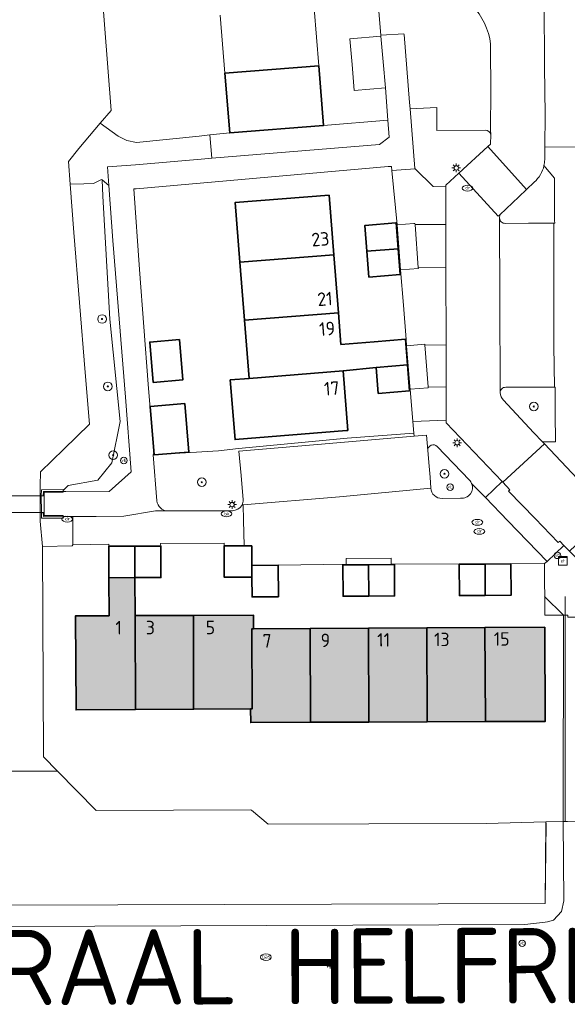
# Model space of a CAD drawing. Header units: metres. Extents: x 97476 to 98458, y 435938 to 436449.
# Tile 48 of 55: x 98169 to 98220, y 436278 to 436370. Entities that reach past the tile are written whole.
import ezdxf
from ezdxf.enums import TextEntityAlignment as Align
from ezdxf.lldxf.tags import DXFTag

# ---------------------------------------------------------------- set-up
doc = ezdxf.new("R2010")
doc.units = ezdxf.units.M
for name, color, linetype, lineweight in [('B-RO-OG-BEBOUWING-V', 254, 'Continuous', 18), ('B-WE-GK-BESCHOEIING-G', 252, 'GK-BESCHOEIING', 18), ('B-WE-GR-BEPLANTING_CULTUUR_HEESTERS-GV', 252, 'Continuous', 18), ('B-WE-GR-BOOM-S', 252, 'Continuous', 18), ('B-WE-IE-MEUBILAIR_WEGMEUBILAIR-S', 252, 'Continuous', 18), ('B-WE-IE-TERREINAFSCHEIDING_KUNSTMATIG_HEKWERK-G', 252, 'IE-TERREINAFSCHEIDING-KUNSTMATIG', 18), ('B-WE-KG-GRENS_PERCEEL-G', 150, 'KG-PERCEEL', 18), ('B-WE-KL-ET_KAST-S', 252, 'Continuous', 18), ('B-WE-KL-ET_LS_OV_LICHTMAST-S', 1, 'Continuous', 18), ('B-WE-KL-GAS_PUT-S', 252, 'Continuous', 18), ('B-WE-KL-WATER-S', 252, 'Continuous', 18), ('B-WE-KW-KUNSTWERK_DEK-GV', 170, 'Continuous', 18), ('B-WE-KW-KUNSTWERK_LANDHOOFD-GV', 170, 'Continuous', 18), ('B-WE-OG-BEBOUWING-GV', 4, 'Continuous', 35), ('B-WE-OG-BEBOUWING_HUISNUMMER-T25-500', 7, 'Continuous', 25), ('B-WE-OG-BEBOUWING_SCHUUR-GV', 4, 'Continuous', 35), ('B-WE-OG-BEBOUWING_STRAATNAAM-T35-2000', 2, 'Continuous', 35), ('B-WE-OG-TERREIN_ERF-GV', 252, 'Continuous', 18), ('B-WE-OG-WATER-GV', 252, 'Continuous', 18), ('B-WE-OG-WATER_SLOOT-GV', 252, 'Continuous', 18), ('B-WE-VH-VERHARDING_BETONSTRAATSTEEN-GV', 252, 'Continuous', 18), ('B-WE-VH-VERHARDING_GESLOTEN-GV', 252, 'Continuous', 18), ('B-WE-VH-VERHARDING_OPEN-GV', 252, 'Continuous', 18), ('B-WE-VH-VERHARDING_TEGEL-GV', 252, 'Continuous', 18)]:
    doc.layers.add(name, color=color, linetype=linetype, lineweight=lineweight)
doc.styles.add('NLCS-ISO', font='NLCS-ISO.ttf')
doc.styles.add('NLCS-ISO-M2000-T35', font='NLCS-ISO.ttf', dxfattribs={"height": 7})
doc.styles.add('NLCS-ISO-M500-T25', font='NLCS-ISO.ttf', dxfattribs={"height": 1.25})
doc.styles.get("Standard").update_dxf_attribs({"font": 'arial.ttf'})
doc.linetypes.add('GK-BESCHOEIING', pattern='A,30,-5,[1,NLCS.SHX,S=1,R=0,X=0,Y=0],-5', length=40)
doc.linetypes.add('IE-TERREINAFSCHEIDING-KUNSTMATIG', pattern='A,4,[82,NLCS.SHX,S=0.75,R=90,X=0,Y=0],4,-2', length=10)
tags = doc.linetypes.add('KG-PERCEEL', pattern='A,5.5,-2,["P",Standard,S=1.8,R=0,X=-0.5,Y=-0.9],-2,5.5,-2,[5,NLCS.SHX,S=0.75,R=0,X=0,Y=0],-2', length=19).pattern_tags.tags
tags[6] = DXFTag(74, 10)

# ---------------------------------------------------------------- blocks, each defined once
blk = doc.blocks.new('SKL-ET_KAST_ELEKTRA-SO')
at = {"color": 0, "linetype": 'ByBlock', "lineweight": 18}
for points in [[(-2, 2), (2, 2), (2, 1.68), (-2, 1.68)], [(-2, 1.52), (2, 1.52), (2, -2), (-2, -2)]]:
    blk.add_lwpolyline(points, close=True, dxfattribs=at)
at = {"color": 0, "linetype": 'ByBlock', "lineweight": 18, "style": 'NLCS-ISO'}
blk.add_text('et', height=1.5, dxfattribs=at).set_placement((0, 0), align=Align.MIDDLE_CENTER)
blk = doc.blocks.new('SKL-ET_OV_LICHTMAST-SO')
at = {"color": 0, "linetype": 'ByBlock', "lineweight": 18}
for points in [[(-1.25, 0), (-2, 0)], [(-1.41, 1.41), (-0.88, 0.88)], [(0, 2), (0, 1.25)], [(0.88, 0.88), (1.41, 1.41)], [(2, 0), (1.25, 0)], [(-1.41, -1.41), (-0.88, -0.88)], [(0, -1.25), (0, -2)], [(0.88, -0.88), (1.41, -1.41)]]:
    blk.add_lwpolyline(points, dxfattribs=at)
blk.add_circle((0, 0), 1, dxfattribs=at)
blk = doc.blocks.new('SIE-WEG_PAAL_VERKEERSBORD-SO')
at = {"color": 0, "linetype": 'ByBlock', "lineweight": 18}
blk.add_circle((0, 0), 1.5, dxfattribs=at)
at = {"color": 0, "linetype": 'ByBlock', "lineweight": 18, "style": 'NLCS-ISO'}
blk.add_text('vb', height=1.5, dxfattribs=at).set_placement((0, 0.13), align=Align.MIDDLE_CENTER)
blk = doc.blocks.new('SKL-GAS_PUT-SO')
at = {"color": 0, "linetype": 'ByBlock', "lineweight": 18}
blk.add_ellipse((0, 0), major_axis=(2.5, 0), ratio=0.601255, dxfattribs=at)
at = {"color": 0, "linetype": 'ByBlock', "lineweight": 18, "style": 'NLCS-ISO'}
blk.add_text('gas', height=1.8, dxfattribs=at).set_placement((0.12, 0.3), align=Align.MIDDLE_CENTER)
blk = doc.blocks.new('SKL-WATER_DRAINAGEPUT-SO')
at = {"color": 0, "linetype": 'ByBlock', "lineweight": 18}
blk.add_ellipse((0, 0), major_axis=(2.5, 0), ratio=0.54, dxfattribs=at)
at = {"color": 0, "linetype": 'ByBlock', "lineweight": 18, "style": 'NLCS-ISO'}
blk.add_text('dr', height=1.5, dxfattribs=at).set_placement((0.12, 0.19), align=Align.MIDDLE_CENTER)
blk = doc.blocks.new('SKL-WATER_BRANDKRAAN_BRANDPUT-SO')
at = {"color": 0, "linetype": 'ByBlock', "lineweight": 18}
blk.add_ellipse((0, 0), major_axis=(2.5, 0), ratio=0.54, dxfattribs=at)
at = {"color": 0, "linetype": 'ByBlock', "lineweight": 18, "style": 'NLCS-ISO'}
blk.add_text('bk', height=1.5, dxfattribs=at).set_placement((0.16, 0), align=Align.MIDDLE_CENTER)
blk = doc.blocks.new('SGR-BOOM_01-SO')
at = {"linetype": 'ByBlock', "lineweight": 18}
h = blk.add_hatch(color=0, dxfattribs=at)
h.dxf.hatch_style = 1
edge = h.paths.add_edge_path()
edge.add_arc((0, 0), 0.25, 0, 360)
at = {"color": 0, "linetype": 'ByBlock', "lineweight": 18}
for radius in [2, 0.25]:
    blk.add_circle((0, 0), radius, dxfattribs=at)
blk = doc.blocks.new('SGR-BOOM_06')
at = {"flags": 128}
blk.add_lwpolyline([(2.698, 3.52), (2.53, 3.939), (2.197, 4.064), (1.945, 4.524), (1.273, 4.692), (0.855, 4.524), (1.108, 4.273), (1.064, 3.812), (0.228, 3.98), (0.352, 4.315), (0.184, 4.692), (-0.15, 4.609), (-0.486, 4.692), (-1.155, 4.65), (-1.491, 4.483), (-1.952, 4.565), (-2.539, 4.105), (-2.12, 3.896), (-1.994, 3.644), (-1.575, 3.435), (-1.994, 2.89), (-2.539, 2.766), (-2.915, 3.099), (-2.62, 3.217), (-2.873, 3.855), (-3.628, 3.435), (-4.004, 3.016), (-3.794, 2.848), (-4.004, 2.514), (-4.425, 2.346), (-4.717, 2.054), (-5.01, 1.214), (-3.88, 0.921), (-3.712, 0.544), (-4.004, 0.293), (-4.507, 0.293), (-4.602, 0.556), (-5.093, 0.376), (-4.758, -0.168), (-4.925, -0.377), (-4.717, -0.545), (-4.884, -1.006), (-4.532, -1.182), (-4.717, -1.551), (-4.424, -1.592), (-4.293, -1.707), (-4.619, -2.107), (-3.921, -2.682), (-3.668, -2.431), (-3.46, -1.97), (-3.627, -1.761), (-3.419, -1.174), (-3.124, -1.342), (-2.788, -1.761), (-2.496, -2.01), (-2.788, -2.808), (-3.419, -2.932), (-3.668, -3.394), (-3.333, -3.771), (-2.832, -3.897), (-2.769, -4.022), (-2.706, -4.148), (-2.328, -3.729), (-1.826, -3.729), (-1.575, -3.897), (-1.699, -4.273), (-1.699, -4.609), (-1.154, -4.736), (-0.61, -4.692), (-0.486, -4.945), (-0.233, -4.65), (0.101, -4.483), (-0.059, -4.007), (0.269, -3.896), (0.773, -4.023), (0.856, -4.609), (1.149, -4.565), (1.442, -4.736), (2.071, -4.232), (2.365, -4.356), (2.322, -4.147), (2.657, -3.98), (2.406, -3.728), (2.113, -3.644), (2.574, -3.226), (2.615, -2.975), (3.16, -2.848), (3.538, -3.058), (3.787, -2.807), (3.77, -2.633), (4.123, -2.633), (4.123, -2.387), (4.459, -2.263), (4.459, -2.054), (4.082, -2.054), (4.543, -1.591), (4.25, -1.425), (4.627, -1.55), (4.752, -1.257), (4.543, -0.921), (4.835, -0.461), (4.668, -0.252), (4.25, -0.252), (3.746, 0.085), (4.082, 0.294), (4.375, 0.838), (4.543, 0.589), (4.876, 0.713), (4.667, 1.425), (4.711, 1.886), (4.5, 1.97), (4.164, 2.64), (3.828, 3.013), (3.374, 2.604), (3.663, 2.431), (3.914, 1.802), (3.537, 1.718), (3.327, 2.136), (2.991, 2.054), (2.657, 2.305), (2.238, 2.514), (2.447, 2.682), (2.321, 2.932), (2.53, 3.184), (2.866, 3.059), (3.159, 3.227)], close=True, dxfattribs=at)
blk.add_circle((0, 0), 0.15)

msp = doc.modelspace()

# ---------------------------------------------------------------- hatches: boundary and pattern name
at = {"layer": 'B-RO-OG-BEBOUWING-V', "transparency": 33554495}
h = msp.add_hatch(color=256, dxfattribs=at)
h.dxf.hatch_style = 1
h.paths.add_polyline_path([(98255.528, 436305.1), (98253.581, 436305.09), (98244.864, 436305.01), (98244.888, 436300), (98244.89, 436299.47), (98253.61, 436299.52), (98255.556, 436299.531)])
h.paths.add_polyline_path([(98253.554, 436310.45), (98244.838, 436310.41), (98244.864, 436305.01), (98253.581, 436305.09)])
h.paths.add_polyline_path([(98253.526, 436315.84), (98244.812, 436315.8), (98244.838, 436310.41), (98253.554, 436310.45)])
h.paths.add_polyline_path([(98256.082, 436321.288), (98253.498, 436321.27), (98244.787, 436321.21), (98244.812, 436315.8), (98253.526, 436315.84), (98256.11, 436315.853)])
h.paths.add_polyline_path([(98253.47, 436326.77), (98245.397, 436326.761), (98244.76, 436326.76), (98244.787, 436321.21), (98253.498, 436321.27)])
h.paths.add_polyline_path([(98241.781, 436304.984), (98238.899, 436304.968), (98238.912, 436302.568), (98241.794, 436302.584)])
h.paths.add_polyline_path([(98241.767, 436307.384), (98238.857, 436307.368), (98238.871, 436304.968), (98241.781, 436304.984)])
h.paths.add_polyline_path([(98241.721, 436315.794), (98238.811, 436315.778), (98238.824, 436313.378), (98241.734, 436313.394)])
h.paths.add_polyline_path([(98241.707, 436318.194), (98238.797, 436318.178), (98238.811, 436315.778), (98241.721, 436315.794)])
h.paths.add_polyline_path([(98241.66, 436326.744), (98238.75, 436326.728), (98238.764, 436324.218), (98241.674, 436324.234)])
h.paths.add_polyline_path([(98217.88, 436313.34), (98212.34, 436313.311), (98212.38, 436304.59), (98217.92, 436304.61)])
h.paths.add_polyline_path([(98212.34, 436313.311), (98206.95, 436313.283), (98206.98, 436304.57), (98212.38, 436304.59)])
h.paths.add_polyline_path([(98206.95, 436313.283), (98201.55, 436313.255), (98201.59, 436304.55), (98206.98, 436304.57)])
h.paths.add_polyline_path([(98201.55, 436313.255), (98196.14, 436313.227), (98196.19, 436304.53), (98201.59, 436304.55)])
h.paths.add_polyline_path([(98196.14, 436313.227), (98190.9, 436313.2), (98190.75, 436313.2), (98190.76, 436305.771), (98190.61, 436305.77), (98190.64, 436304.51), (98196.19, 436304.53)])
h.paths.add_polyline_path([(98190.75, 436313.2), (98190.9, 436313.2), (98190.89, 436314.47), (98185.34, 436314.443), (98185.34, 436305.737), (98190.61, 436305.77), (98190.76, 436305.771)])
h.paths.add_polyline_path([(98185.34, 436314.443), (98179.94, 436314.417), (98179.96, 436305.704), (98185.34, 436305.737)])
h.paths.add_polyline_path([(98179.94, 436314.417), (98179.911, 436317.942), (98177.506, 436317.934), (98177.53, 436314.405), (98174.4, 436314.39), (98174.46, 436305.67), (98179.96, 436305.704)])
h.paths.add_polyline_path([(98159.47, 436323.072), (98157.781, 436323.06), (98157.78, 436323.26), (98157.778, 436323.47), (98149.058, 436323.37), (98149.058, 436323.203), (98149.09, 436317.65), (98157.82, 436317.74), (98159.47, 436317.752)])
h.paths.add_polyline_path([(98157.82, 436317.74), (98149.09, 436317.65), (98149.121, 436312.25), (98157.86, 436312.35)])
h.paths.add_polyline_path([(98157.86, 436312.35), (98149.121, 436312.25), (98149.127, 436311.1), (98149.151, 436306.88), (98157.899, 436306.96)])
h.paths.add_polyline_path([(98157.899, 436306.96), (98149.151, 436306.88), (98149.15, 436306.88), (98149.151, 436306.962), (98147.02, 436306.95), (98146.87, 436306.949), (98146.92, 436301.34), (98157.94, 436301.4)])
h.paths.add_polyline_path([(98146.87, 436306.949), (98147.02, 436306.95), (98147.01, 436310.02), (98141.43, 436310.01), (98141.52, 436301.31), (98146.92, 436301.34)])
h.paths.add_polyline_path([(98141.43, 436310.01), (98136.22, 436310), (98136.07, 436310), (98136.13, 436303.77), (98135.99, 436303.77), (98136.01, 436301.28), (98141.52, 436301.31)])
h.paths.add_polyline_path([(98136.07, 436310), (98136.22, 436310), (98136.22, 436314.25), (98136.22, 436314.8), (98130.67, 436314.765), (98130.75, 436303.746), (98136.13, 436303.771)])
h.paths.add_polyline_path([(98130.67, 436314.765), (98125.27, 436314.73), (98125.36, 436303.721), (98130.75, 436303.746)])
h.paths.add_polyline_path([(98125.27, 436314.73), (98122.218, 436314.71), (98122.196, 436317.789), (98122.18, 436320.591), (98122.179, 436320.699), (98119.779, 436320.681), (98119.801, 436317.771), (98119.96, 436303.696), (98125.36, 436303.721)])
h.paths.add_polyline_path([(98119.801, 436317.771), (98119.779, 436320.681), (98117.389, 436320.663), (98117.39, 436320.589), (98117.406, 436317.753), (98117.428, 436314.68), (98114.33, 436314.66), (98114.338, 436312.42), (98111.205, 436312.408), (98111.118, 436312.321), (98111.138, 436306.868), (98114.358, 436306.88), (98114.37, 436303.67), (98119.96, 436303.696)])
h.paths.add_polyline_path([(98245.449, 436302.724), (98246.649, 436302.73), (98246.641, 436304.23), (98245.441, 436304.224)], flags=24)
h.paths.add_polyline_path([(98245.359, 436308.265), (98246.659, 436308.277), (98246.645, 436309.777), (98245.345, 436309.765)], flags=24)
h.paths.add_polyline_path([(98245.373, 436313.663), (98246.573, 436313.667), (98246.567, 436315.167), (98245.367, 436315.163)], flags=24)
h.paths.add_polyline_path([(98245.351, 436316.465), (98246.551, 436316.471), (98246.543, 436317.971), (98245.343, 436317.965)], flags=24)
h.paths.add_polyline_path([(98245.046, 436324.464), (98246.746, 436324.472), (98246.738, 436325.972), (98245.038, 436325.964)], flags=24)
h.paths.add_polyline_path([(98213.038, 436311.503), (98214.738, 436311.509), (98214.732, 436313.009), (98213.032, 436313.003)], flags=24)
h.paths.add_polyline_path([(98207.498, 436311.458), (98209.198, 436311.464), (98209.192, 436312.964), (98207.492, 436312.958)], flags=24)
h.paths.add_polyline_path([(98202.207, 436311.415), (98203.707, 436311.421), (98203.701, 436312.921), (98202.201, 436312.915)], flags=24)
h.paths.add_polyline_path([(98196.958, 436311.371), (98198.158, 436311.375), (98198.152, 436312.875), (98196.952, 436312.871)], flags=24)
h.paths.add_polyline_path([(98191.551, 436311.323), (98192.751, 436311.329), (98192.743, 436312.829), (98191.543, 436312.823)], flags=24)
h.paths.add_polyline_path([(98186.304, 436312.566), (98187.504, 436312.574), (98187.494, 436314.074), (98186.294, 436314.066)], flags=24)
h.paths.add_polyline_path([(98180.74, 436312.561), (98181.94, 436312.561), (98181.94, 436314.061), (98180.74, 436314.061)], flags=24)
h.paths.add_polyline_path([(98177.912, 436312.547), (98178.912, 436312.553), (98178.904, 436314.053), (98177.904, 436314.047)], flags=24)
h.paths.add_polyline_path([(98149.235, 436318.623), (98151.135, 436318.643), (98151.119, 436320.143), (98149.219, 436320.123)], flags=24)
h.paths.add_polyline_path([(98149.256, 436312.903), (98151.156, 436312.919), (98151.142, 436314.419), (98149.242, 436314.403)], flags=24)
h.paths.add_polyline_path([(98149.279, 436307.502), (98151.179, 436307.522), (98151.163, 436309.022), (98149.263, 436309.002)], flags=24)
h.paths.add_polyline_path([(98149.886, 436305.232), (98151.886, 436305.25), (98151.872, 436306.75), (98149.872, 436306.732)], flags=24)
h.paths.add_polyline_path([(98142.065, 436308.032), (98143.965, 436308.036), (98143.963, 436309.536), (98142.063, 436309.532)], flags=24)
h.paths.add_polyline_path([(98136.5, 436307.928), (98138.4, 436307.944), (98138.386, 436309.444), (98136.486, 436309.428)], flags=24)
h.paths.add_polyline_path([(98131.27, 436312.79), (98133.17, 436312.79), (98133.17, 436314.29), (98131.27, 436314.29)], flags=24)
h.paths.add_polyline_path([(98125.734, 436312.712), (98127.634, 436312.726), (98127.624, 436314.226), (98125.724, 436314.212)], flags=24)
h.paths.add_polyline_path([(98120.286, 436312.651), (98122.286, 436312.665), (98122.276, 436314.165), (98120.276, 436314.151)], flags=24)
h.paths.add_polyline_path([(98114.909, 436312.585), (98116.809, 436312.605), (98116.793, 436314.105), (98114.893, 436314.085)], flags=24)

# ---------------------------------------------------------------- linework, layer by layer
at = {"layer": 'B-WE-GK-BESCHOEIING-G', "ltscale": 0.2}
for points in [[(98171.359, 436320.839), (98171.43, 436301.33)], [(98172.736, 436300), (98176.32, 436296.35), (98190.66, 436296.42), (98190.71, 436296.37), (98192.26, 436295.09), (98201.59, 436295.12), (98212.45, 436295.16), (98217.97, 436295.29)], [(98217.97, 436295.29), (98218.02, 436295.18), (98217.929, 436287.724)], [(98010.001, 436287.084), (98217.929, 436287.724)]]:
    msp.add_lwpolyline(points, dxfattribs=at)
at = {"layer": 'B-WE-GR-BEPLANTING_CULTUUR_HEESTERS-GV'}
for points in [[(98212.363, 436359.41), (98207.867, 436359.372), (98207.868, 436361.506), (98205.4, 436361.381), (98205.854, 436355.858), (98205.884, 436355.829), (98207.533, 436354.186), (98208.702, 436354.18), (98208.705, 436354.312), (98209.915, 436355.42)], [(98209.915, 436355.42), (98212.618, 436357.892), (98212.861, 436358.115), (98212.87, 436358.987)], [(98214.217, 436350.781), (98216.388, 436350.79), (98218.705, 436350.808), (98218.798, 436350.812), (98218.789, 436351.043), (98218.784, 436354.98), (98217.808, 436356.127)], [(98216.906, 436354.602), (98216.198, 436353.926), (98215.465, 436353.227), (98213.702, 436351.573), (98213.692, 436351.261)], [(98214.045, 436334.382), (98216.839, 436331.394), (98217.655, 436330.536), (98218.87, 436330.524), (98218.858, 436333.141), (98218.845, 436335.406), (98218.847, 436335.589), (98218.775, 436335.59), (98216.254, 436335.585), (98214.26, 436335.58)], [(98199.572, 436330.868), (98189.513, 436329.909), (98187.651, 436329.703), (98184.065, 436329.464), (98184.053, 436329.505), (98181.695, 436329.31), (98181.614, 436329.325), (98181.941, 436325.053)], [(98189.938, 436325.15), (98189.742, 436327.409), (98189.536, 436329.655), (98196.839, 436330.276), (98205.784, 436331.044), (98205.758, 436331.344), (98199.572, 436330.868)], [(98210.909, 436326.964), (98207.92, 436330.091)], [(98207.042, 436329.715), (98207.164, 436328.27), (98207.251, 436327.24), (98207.325, 436326.243)], [(98208.376, 436325.288), (98210.084, 436325.311)], [(98189.809, 436324.62), (98189.835, 436324.676)], [(98182.938, 436324.12), (98186.136, 436324.131), (98188.958, 436324.145)], [(98224.456, 436315.918), (98220.676, 436319.904), (98220.187, 436320.394), (98219.657, 436320.926), (98218.101, 436319.419), (98217.84, 436319.258), (98217.873, 436314.446), (98220.012, 436314.448), (98220.012, 436314.273), (98222.217, 436314.269), (98224.529, 436314.257)]]:
    msp.add_lwpolyline(points, dxfattribs=at)
for points in [[(98197.38, 436359.85), (98188.69, 436359.16), (98186.862, 436358.971), (98187.049, 436356.807), (98202.576, 436358.103), (98203.453, 436358.765), (98203.33, 436360.35)], [(98173.262, 436326.025), (98173.263, 436325.905), (98177.532, 436325.908), (98179.568, 436327.76), (98179.025, 436334.653), (98177.865, 436349.198), (98177.488, 436354.294), (98176.878, 436354.81), (98176.93, 436353.3), (98177.594, 436341.9), (98178.538, 436332.416), (98177.78, 436328.583), (98176.466, 436326.96), (98173.721, 436326.465)], [(98206.154, 436346.671), (98208.719, 436346.685), (98208.703, 436350.658), (98205.872, 436350.658)], [(98207.067, 436335.625), (98208.75, 436335.595), (98208.754, 436339.495), (98206.781, 436339.52)], [(98199.479, 436319.122), (98201.564, 436319.135), (98203.649, 436319.148), (98203.649, 436319.203), (98203.645, 436319.738), (98199.475, 436319.712), (98199.479, 436319.179)]]:
    msp.add_lwpolyline(points, close=True, dxfattribs=at)
for points in [[(98212.87, 436358.987, 0.404305), (98212.363, 436359.41)], [(98217.808, 436356.127, -0.15516), (98216.906, 436354.602)], [(98213.692, 436351.261, 0.424285), (98214.217, 436350.781)], [(98214.26, 436335.58, 0.424631), (98213.742, 436335.092)], [(98213.742, 436335.092, 0.189162), (98214.045, 436334.382)], [(98207.92, 436330.091, 0.698928), (98207.042, 436329.715)], [(98207.325, 436326.243, 0.413166), (98208.376, 436325.288)], [(98210.084, 436325.311, 0.579419), (98211.1, 436326.677)], [(98211.1, 436326.677, 0.08769), (98210.909, 436326.964)], [(98181.941, 436325.053, 0.369954), (98182.938, 436324.12)], [(98188.958, 436324.145, 0.24419), (98189.809, 436324.62)], [(98189.835, 436324.676, 0.099063), (98189.938, 436325.15)]]:
    msp.add_lwpolyline(points, format="xyb", dxfattribs=at)
at = {"layer": 'B-WE-IE-TERREINAFSCHEIDING_KUNSTMATIG_HEKWERK-G', "ltscale": 0.2}
for points in [[(98173.521, 436325.913), (98171.435, 436325.93), (98171.419, 436325.541), (98160.497, 436325.515)], [(98160.517, 436323.948), (98171.42, 436323.972), (98171.427, 436323.608), (98173.511, 436323.637)]]:
    msp.add_lwpolyline(points, dxfattribs=at)
at = {"layer": 'B-WE-KG-GRENS_PERCEEL-G', "ltscale": 0.2}
for points in [[(98217.861, 436316.186), (98219.621, 436314.449), (98219.589, 436295.328)], [(98219.775, 436295.333), (98219.778, 436316.186)], [(98003.682, 436300), (98004.298, 436292.412), (98010.001, 436287.084), (98217.929, 436287.724)], [(98212.45, 436295.16), (98217.97, 436295.29)], [(98217.97, 436295.29), (98217.929, 436287.724)], [(98217.97, 436295.29), (98219.589, 436295.328)], [(98219.589, 436295.328), (98219.775, 436295.333)], [(98219.775, 436295.333), (98219.804, 436295.334)], [(98219.804, 436295.334), (98238.95, 436295.83)]]:
    msp.add_lwpolyline(points, dxfattribs=at)
at = {"layer": 'B-WE-KW-KUNSTWERK_DEK-GV'}
msp.add_lwpolyline([(98171.501, 436324.005), (98171.496, 436325.523), (98162.505, 436325.493), (98162.496, 436323.98)], close=True, dxfattribs=at)
at = {"layer": 'B-WE-KW-KUNSTWERK_LANDHOOFD-GV'}
msp.add_lwpolyline([(98173.263, 436325.905), (98173.262, 436326.025), (98173.261, 436326.104), (98171.239, 436326.079), (98171.238, 436325.522), (98171.243, 436324.004), (98171.251, 436323.436), (98173.27, 436323.453), (98173.273, 436323.613), (98173.274, 436323.705), (98171.499, 436323.689), (98171.496, 436325.836), (98173.263, 436325.847)], close=True, dxfattribs=at)
at = {"layer": 'B-WE-OG-BEBOUWING-GV'}
for points in [[(98196.94, 436365.38), (98188.247, 436364.69), (98188.69, 436359.16), (98197.38, 436359.85)], [(98189.631, 436347.17), (98198.332, 436347.85), (98197.89, 436353.39), (98189.19, 436352.7)], [(98201.402, 436348.193), (98204.302, 436348.426), (98204.11, 436350.818), (98204.077, 436350.815), (98201.21, 436350.582)], [(98201.402, 436348.193), (98201.594, 436345.797), (98204.494, 436346.034), (98204.302, 436348.426)], [(98198.332, 436347.85), (98189.631, 436347.17), (98190.059, 436341.8), (98198.761, 436342.48)], [(98204.975, 436340.043), (98202.074, 436339.806), (98198.994, 436339.56), (98198.761, 436342.48), (98190.059, 436341.8), (98190.49, 436336.4), (98199.189, 436337.12), (98202.266, 436337.418), (98205.167, 436337.65)], [(98202.266, 436337.418), (98202.458, 436335.021), (98205.359, 436335.258), (98205.167, 436337.65)], [(98199.189, 436337.12), (98190.49, 436336.4), (98188.745, 436336.261), (98189.186, 436330.741), (98199.522, 436331.581), (98199.63, 436331.59)], [(98177.506, 436317.934), (98179.911, 436317.942), (98179.902, 436320.852), (98177.486, 436320.844)], [(98179.902, 436320.852), (98179.911, 436317.942), (98182.316, 436317.949), (98182.296, 436320.859)], [(98190.746, 436319.069), (98190.745, 436319.129), (98190.727, 436320.885), (98190.019, 436320.883), (98188.166, 436320.877), (98188.186, 436317.967), (98190.755, 436317.975)], [(98190.746, 436319.069), (98190.755, 436317.975), (98190.765, 436316.159), (98193.197, 436316.174), (98193.179, 436319.084)], [(98201.564, 436319.135), (98199.479, 436319.122), (98199.179, 436319.12), (98199.197, 436316.211), (98201.582, 436316.225)], [(98203.649, 436319.148), (98201.564, 436319.135), (98201.582, 436316.225), (98203.967, 436316.24), (98203.949, 436319.15)], [(98212.344, 436319.201), (98209.949, 436319.186), (98209.967, 436316.276), (98212.362, 436316.291)], [(98212.362, 436316.291), (98214.757, 436316.305), (98214.739, 436319.215), (98212.344, 436319.201)], [(98177.53, 436314.405), (98174.4, 436314.39), (98174.46, 436305.67), (98179.96, 436305.704), (98179.94, 436314.417), (98179.911, 436317.942), (98177.506, 436317.934)], [(98179.96, 436305.704), (98185.34, 436305.737), (98185.34, 436314.443), (98179.94, 436314.417)], [(98190.9, 436313.2), (98190.89, 436314.47), (98185.34, 436314.443), (98185.34, 436305.737), (98190.61, 436305.77), (98190.76, 436305.771), (98190.75, 436313.2)], [(98196.14, 436313.227), (98190.9, 436313.2), (98190.75, 436313.2), (98190.76, 436305.771), (98190.61, 436305.77), (98190.64, 436304.51), (98196.19, 436304.53)], [(98196.14, 436313.227), (98196.19, 436304.53), (98201.59, 436304.55), (98201.55, 436313.255)], [(98201.59, 436304.55), (98206.98, 436304.57), (98206.95, 436313.283), (98201.55, 436313.255)], [(98206.98, 436304.57), (98212.38, 436304.59), (98212.34, 436313.311), (98206.95, 436313.283)], [(98212.38, 436304.59), (98217.92, 436304.61), (98217.88, 436313.34), (98212.34, 436313.311)]]:
    msp.add_lwpolyline(points, close=True, dxfattribs=at)
at = {"layer": 'B-WE-OG-BEBOUWING_SCHUUR-GV'}
for points in [[(98181.593, 436336.034), (98184.344, 436336.262), (98184.034, 436339.999), (98181.283, 436339.771)], [(98184.539, 436334.08), (98181.331, 436333.814), (98181.695, 436329.31), (98184.053, 436329.505), (98184.913, 436329.576)]]:
    msp.add_lwpolyline(points, close=True, dxfattribs=at)
at = {"layer": 'B-WE-OG-TERREIN_ERF-GV'}
for points in [[(98176.29, 436379.82), (98177.1, 436369.21), (98177.702, 436361.23), (98176.686, 436360.08), (98178.347, 436358.865), (98179.156, 436358.445), (98180.053, 436358.266), (98185.872, 436358.868), (98186.862, 436358.971), (98188.69, 436359.16), (98188.247, 436364.69), (98187.814, 436370.09)], [(98196.517, 436370.71), (98196.94, 436365.38), (98197.38, 436359.85), (98203.33, 436360.35), (98203.118, 436363.338), (98200.228, 436363.091), (98200.023, 436365.492), (98199.818, 436367.893), (98202.707, 436368.14), (98202.701, 436368.215), (98202.195, 436374.128)], [(98220.012, 436314.448), (98217.873, 436314.446), (98217.84, 436319.258), (98214.739, 436319.215), (98214.757, 436316.305), (98212.362, 436316.291), (98209.967, 436316.276), (98209.949, 436319.186), (98203.649, 436319.203), (98203.649, 436319.148), (98203.949, 436319.15), (98203.967, 436316.24), (98201.582, 436316.225), (98199.197, 436316.211), (98199.179, 436319.12), (98199.479, 436319.122), (98199.479, 436319.179), (98193.179, 436319.084), (98193.197, 436316.174), (98190.765, 436316.159), (98190.755, 436317.975), (98188.186, 436317.967), (98188.166, 436320.877), (98188.164, 436321.133), (98182.294, 436321.099), (98182.296, 436320.859), (98182.316, 436317.949), (98179.911, 436317.942), (98179.94, 436314.417), (98185.34, 436314.443), (98190.89, 436314.47), (98190.9, 436313.2), (98196.14, 436313.227), (98201.55, 436313.255), (98206.95, 436313.283), (98212.34, 436313.311), (98217.88, 436313.34), (98217.92, 436304.61), (98212.38, 436304.59), (98206.98, 436304.57), (98201.59, 436304.55), (98196.19, 436304.53), (98190.64, 436304.51), (98190.61, 436305.77), (98185.34, 436305.737), (98179.96, 436305.704), (98174.46, 436305.67), (98174.4, 436314.39), (98177.53, 436314.405), (98177.506, 436317.934), (98177.486, 436320.844), (98177.485, 436321.05), (98174.144, 436320.979), (98174.1, 436320.894), (98171.359, 436320.839), (98171.43, 436301.33), (98172.736, 436300), (98176.32, 436296.35), (98190.66, 436296.42), (98190.71, 436296.37), (98192.26, 436295.09), (98201.59, 436295.12), (98212.45, 436295.16), (98217.97, 436295.29), (98219.589, 436295.328), (98219.999, 436295.338)]]:
    msp.add_lwpolyline(points, dxfattribs=at)
for points in [[(98189.513, 436329.909), (98199.572, 436330.868), (98205.758, 436331.344), (98205.651, 436332.399), (98205.411, 436335.404), (98205.391, 436335.659), (98205.083, 436339.438), (98205.036, 436340.02), (98204.791, 436343.183), (98204.529, 436346.458), (98204.194, 436350.634), (98203.71, 436355.674), (98203.673, 436356.063), (98203.385, 436356.039), (98180.038, 436353.993), (98179.812, 436353.974), (98180.342, 436346.504), (98181.135, 436335.866), (98181.668, 436329.507), (98181.614, 436329.325), (98181.695, 436329.31), (98184.053, 436329.505), (98184.065, 436329.464), (98187.651, 436329.703)], [(98202.074, 436339.806), (98204.975, 436340.043), (98205.167, 436337.65), (98205.359, 436335.258), (98202.458, 436335.021), (98202.266, 436337.418), (98199.189, 436337.12), (98199.63, 436331.59), (98199.522, 436331.581), (98189.186, 436330.741), (98188.745, 436336.261), (98190.49, 436336.4), (98190.059, 436341.8), (98189.631, 436347.17), (98189.19, 436352.7), (98197.89, 436353.39), (98198.332, 436347.85), (98198.761, 436342.48), (98198.994, 436339.56)], [(98204.494, 436346.034), (98201.594, 436345.797), (98201.402, 436348.193), (98201.21, 436350.582), (98204.077, 436350.815), (98204.11, 436350.818), (98204.302, 436348.426)]]:
    msp.add_lwpolyline(points, close=True, dxfattribs=at)
at = {"layer": 'B-WE-OG-WATER-GV'}
for points in [[(98167.505, 436300), (98172.736, 436300), (98171.43, 436301.33), (98171.359, 436320.839), (98171.134, 436323.182), (98171.139, 436326.435), (98171.175, 436327.732), (98173.326, 436329.854), (98175.693, 436332.168), (98175.295, 436336.947), (98174.245, 436349.936), (98173.912, 436354.422), (98173.758, 436356.502), (98174.707, 436357.724), (98176.686, 436360.08), (98177.702, 436361.23), (98177.1, 436369.21), (98176.29, 436379.82), (98176.34, 436379.9), (98180.73, 436385.47), (98180.79, 436385.55), (98180.46, 436391.13), (98179.82, 436402.11), (98152.44, 436402.05)], [(98010.001, 436287.084), (98217.929, 436287.724), (98218.02, 436295.18), (98217.97, 436295.29), (98212.45, 436295.16), (98201.59, 436295.12), (98192.26, 436295.09), (98190.71, 436296.37), (98190.66, 436296.42), (98176.32, 436296.35), (98172.736, 436300), (98167.505, 436300), (98162.273, 436300), (98158.63, 436296.29), (98136.19, 436296.11), (98134.75, 436294.67), (98082.16, 436294.34), (98072.63, 436294.28)]]:
    msp.add_lwpolyline(points, dxfattribs=at)
at = {"layer": 'B-WE-OG-WATER_SLOOT-GV'}
for points in [[(98176.069, 436354.47), (98175.171, 436354.45), (98173.912, 436354.422), (98174.245, 436349.936), (98175.295, 436336.947), (98175.693, 436332.168), (98173.326, 436329.854), (98171.175, 436327.732), (98171.139, 436326.435), (98171.134, 436323.182), (98171.359, 436320.839), (98174.1, 436320.894), (98174.144, 436320.979), (98174.153, 436323.614), (98173.509, 436323.613), (98173.273, 436323.613), (98173.27, 436323.453), (98171.251, 436323.436), (98171.243, 436324.004), (98171.238, 436325.522), (98171.239, 436326.079), (98173.261, 436326.104), (98173.262, 436326.025), (98173.721, 436326.465), (98176.466, 436326.96), (98177.78, 436328.583), (98178.538, 436332.416), (98177.594, 436341.9), (98176.93, 436353.3), (98176.878, 436354.81), (98176.827, 436354.853)], [(98217.929, 436287.724), (98010.001, 436287.084), (98008.806, 436285.249), (98013.298, 436284.956), (98069.746, 436285.362), (98176.188, 436285.63), (98216.04, 436285.782), (98217.905, 436286.002), (98218.127, 436286.028), (98218.677, 436286.19), (98219.422, 436286.99), (98219.636, 436287.975), (98219.589, 436295.328), (98217.97, 436295.29), (98218.02, 436295.18)]]:
    msp.add_lwpolyline(points, close=True, dxfattribs=at)
at = {"layer": 'B-WE-VH-VERHARDING_BETONSTRAATSTEEN-GV'}
for points in [[(98217.879, 436356.664), (98217.896, 436357.834), (98217.903, 436360.855), (98217.865, 436365.301), (98217.839, 436371.27), (98217.838, 436371.564), (98215.896, 436373.475), (98213.659, 436375.606), (98211.235, 436377.968)], [(98212.862, 436367.402), (98212.845, 436367.01), (98212.871, 436363.109), (98212.86, 436359.448), (98212.87, 436358.987), (98212.861, 436358.115), (98212.618, 436357.892), (98216.198, 436353.926), (98216.906, 436354.602)], [(98213.742, 436335.092), (98213.702, 436343.814), (98213.692, 436351.261), (98213.702, 436351.573), (98213.548, 436351.439), (98209.915, 436355.42), (98208.705, 436354.312), (98208.702, 436354.18), (98208.701, 436351.06), (98208.703, 436350.658), (98208.719, 436346.685), (98208.719, 436346.601), (98208.754, 436339.606)], [(98213.692, 436351.261), (98213.702, 436343.814), (98213.742, 436335.092)], [(98214.26, 436335.58), (98216.254, 436335.585), (98218.775, 436335.59), (98218.729, 436339.463), (98218.705, 436346.123), (98218.705, 436350.808), (98216.388, 436350.79), (98214.217, 436350.781)], [(98208.754, 436339.606), (98208.754, 436339.495), (98208.75, 436335.595), (98208.75, 436335.499), (98208.759, 436332.526), (98208.759, 436332.506), (98208.748, 436332.296), (98213.924, 436326.843), (98213.987, 436326.778), (98217.84, 436330.341), (98217.655, 436330.536), (98216.839, 436331.394), (98214.045, 436334.382)]]:
    msp.add_lwpolyline(points, dxfattribs=at)
for points in [[(98211.144, 436370.964, -0.163533), (98212.862, 436367.402)], [(98217.808, 436356.127, 0.046481), (98217.879, 436356.664)], [(98216.906, 436354.602, 0.15516), (98217.808, 436356.127)], [(98214.217, 436350.781, -0.424285), (98213.692, 436351.261)], [(98213.742, 436335.092, -0.424631), (98214.26, 436335.58)], [(98214.045, 436334.382, -0.189162), (98213.742, 436335.092)]]:
    msp.add_lwpolyline(points, format="xyb", dxfattribs=at)
for points in [[(98212.618, 436357.892), (98209.915, 436355.42), (98213.548, 436351.439), (98213.702, 436351.573), (98215.465, 436353.227), (98216.198, 436353.926)], [(98219.657, 436320.926), (98220.187, 436320.394), (98223.903, 436323.918), (98220.919, 436327.101), (98217.84, 436330.341), (98213.987, 436326.778), (98214.656, 436326.093), (98214.514, 436325.96), (98216.979, 436323.413), (98219.114, 436321.19), (98219.261, 436321.323)]]:
    msp.add_lwpolyline(points, close=True, dxfattribs=at)
at = {"layer": 'B-WE-VH-VERHARDING_GESLOTEN-GV'}
msp.add_lwpolyline([(98162.505, 436325.493), (98162.512, 436323.981), (98171.499, 436324.005), (98171.496, 436325.523)], close=True, dxfattribs=at)
at = {"layer": 'B-WE-VH-VERHARDING_OPEN-GV'}
for points in [[(98189.835, 436324.676), (98189.945, 436324.685), (98198.854, 436325.443), (98207.325, 436326.243), (98207.251, 436327.24), (98207.164, 436328.27), (98207.042, 436329.715), (98206.922, 436331.142), (98205.784, 436331.044), (98196.839, 436330.276), (98189.536, 436329.655), (98189.742, 436327.409), (98189.938, 436325.15)], [(98207.325, 436326.243), (98198.854, 436325.443), (98189.945, 436324.685), (98189.958, 436323.278), (98190.019, 436320.883), (98190.727, 436320.885), (98190.745, 436319.129)], [(98190.745, 436319.129), (98190.746, 436319.069), (98193.179, 436319.084), (98199.479, 436319.179), (98199.475, 436319.712), (98203.645, 436319.738), (98203.649, 436319.203), (98209.949, 436319.186), (98212.344, 436319.201), (98214.739, 436319.215), (98217.84, 436319.258), (98218.101, 436319.419), (98214.454, 436323.213), (98212.38, 436325.355), (98211.1, 436326.677)], [(98210.084, 436325.311), (98208.376, 436325.288)], [(98182.296, 436320.859), (98182.294, 436321.099), (98188.164, 436321.133), (98188.166, 436320.877), (98190.019, 436320.883), (98189.958, 436323.278), (98189.945, 436324.685), (98189.835, 436324.676), (98189.809, 436324.62)], [(98188.958, 436324.145), (98186.136, 436324.131), (98182.938, 436324.12), (98181.825, 436324.127), (98178.887, 436323.626), (98176.328, 436323.616), (98174.153, 436323.614), (98174.144, 436320.979), (98177.485, 436321.05), (98177.486, 436320.844), (98179.902, 436320.852), (98182.296, 436320.859)]]:
    msp.add_lwpolyline(points, dxfattribs=at)
for points in [[(98208.376, 436325.288, -0.413166), (98207.325, 436326.243)], [(98211.1, 436326.677, -0.579419), (98210.084, 436325.311)], [(98189.809, 436324.62, -0.24419), (98188.958, 436324.145)], [(98189.938, 436325.15, -0.099063), (98189.835, 436324.676)]]:
    msp.add_lwpolyline(points, format="xyb", dxfattribs=at)
at = {"layer": 'B-WE-VH-VERHARDING_TEGEL-GV'}
for points in [[(98249.978, 436371.145), (98254.545, 436360.745), (98257.871, 436353.189), (98257.102, 436351.504), (98253.24, 436351.496), (98248.826, 436351.464), (98246.137, 436354.899), (98244.005, 436354.903), (98243.444, 436354.904), (98241.683, 436354.908), (98230.098, 436354.85), (98222.114, 436354.855), (98220.999, 436355.913), (98220.982, 436357.53), (98220.978, 436357.887), (98217.896, 436357.834), (98217.879, 436356.664)], [(98181.941, 436325.053), (98181.614, 436329.325), (98181.668, 436329.507), (98181.135, 436335.866), (98180.342, 436346.504), (98179.812, 436353.974), (98180.038, 436353.993), (98203.385, 436356.039), (98203.673, 436356.063), (98203.71, 436355.674), (98205.884, 436355.829), (98205.854, 436355.858), (98205.4, 436361.381), (98205.35, 436361.992), (98204.856, 436368.27), (98204.838, 436368.352), (98202.701, 436368.215), (98202.707, 436368.14)], [(98202.707, 436368.14), (98202.912, 436365.739), (98203.118, 436363.338), (98203.33, 436360.35), (98203.453, 436358.765), (98202.576, 436358.103), (98187.049, 436356.807), (98186.055, 436356.724), (98179.954, 436356.215), (98177.36, 436356.017), (98177.488, 436354.294), (98177.865, 436349.198), (98179.025, 436334.653), (98179.568, 436327.76), (98177.532, 436325.908), (98173.263, 436325.905), (98173.263, 436325.847), (98171.496, 436325.836), (98171.499, 436323.689), (98173.274, 436323.705), (98173.273, 436323.613), (98173.509, 436323.613), (98174.153, 436323.614), (98176.328, 436323.616), (98178.887, 436323.626), (98181.825, 436324.127), (98182.938, 436324.12)], [(98217.808, 436356.127), (98218.784, 436354.98), (98218.789, 436351.043), (98218.798, 436350.812), (98218.705, 436350.808), (98218.705, 436346.123), (98218.729, 436339.463), (98218.775, 436335.59), (98218.847, 436335.589), (98218.845, 436335.406), (98218.858, 436333.141), (98218.87, 436330.524), (98217.655, 436330.536), (98217.84, 436330.341), (98220.919, 436327.101), (98223.903, 436323.918), (98224.913, 436322.841)], [(98211.1, 436326.677), (98212.38, 436325.355), (98213.924, 436326.843), (98208.748, 436332.296), (98208.759, 436332.506), (98208.759, 436332.526), (98205.651, 436332.399), (98205.758, 436331.344), (98205.784, 436331.044), (98206.922, 436331.142), (98207.042, 436329.715)], [(98207.92, 436330.091), (98210.909, 436326.964)]]:
    msp.add_lwpolyline(points, dxfattribs=at)
for points in [[(98217.879, 436356.664, -0.046481), (98217.808, 436356.127)], [(98207.042, 436329.715, -0.698928), (98207.92, 436330.091)], [(98210.909, 436326.964, -0.08769), (98211.1, 436326.677)], [(98182.938, 436324.12, -0.369954), (98181.941, 436325.053)]]:
    msp.add_lwpolyline(points, format="xyb", dxfattribs=at)
for points in [[(98205.872, 436350.658), (98208.703, 436350.658), (98208.701, 436351.06), (98208.702, 436354.18), (98207.533, 436354.186), (98205.884, 436355.829), (98203.71, 436355.674), (98204.194, 436350.634), (98205.738, 436350.766), (98205.853, 436350.771)], [(98204.194, 436350.634), (98204.529, 436346.458), (98206.17, 436346.589), (98206.154, 436346.671), (98205.872, 436350.658), (98205.853, 436350.771), (98205.738, 436350.766)], [(98208.719, 436346.685), (98206.154, 436346.671), (98206.17, 436346.589), (98204.529, 436346.458), (98204.791, 436343.183), (98205.036, 436340.02), (98205.083, 436339.438), (98206.765, 436339.58), (98206.781, 436339.52), (98208.754, 436339.495), (98208.754, 436339.606), (98208.719, 436346.601)], [(98205.411, 436335.404), (98207.068, 436335.53), (98207.067, 436335.625), (98206.781, 436339.52), (98206.765, 436339.58), (98205.083, 436339.438), (98205.391, 436335.659)], [(98207.067, 436335.625), (98207.068, 436335.53), (98205.411, 436335.404), (98205.651, 436332.399), (98208.759, 436332.526), (98208.75, 436335.499), (98208.75, 436335.595)], [(98213.987, 436326.778), (98213.924, 436326.843), (98212.38, 436325.355), (98214.454, 436323.213), (98218.101, 436319.419), (98219.657, 436320.926), (98219.261, 436321.323), (98219.114, 436321.19), (98216.979, 436323.413), (98214.514, 436325.96), (98214.656, 436326.093)]]:
    msp.add_lwpolyline(points, close=True, dxfattribs=at)

# ---------------------------------------------------------------- block references
at = {"layer": 'B-WE-GR-BOOM-S', "xscale": 0.2, "yscale": 0.2, "zscale": 0.2}
for p in [(98176.861, 436341.912), (98177.398, 436335.669), (98216.861, 436333.799), (98177.894, 436329.284), (98186.099, 436326.781), (98208.593, 436327.568)]:
    msp.add_blockref('SGR-BOOM_01-SO', p, dxfattribs=at)
at = {"layer": 'B-WE-GR-BOOM-S', "rotation": 312.659036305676}
msp.add_blockref('SGR-BOOM_06', (98165.251, 436271.809), dxfattribs=at)
at = {"layer": 'B-WE-IE-MEUBILAIR_WEGMEUBILAIR-S', "xscale": 0.2, "yscale": 0.2, "zscale": 0.2}
for p in [(98178.883, 436328.801), (98209.11, 436326.331), (98219.061, 436319.999), (98215.78, 436284.041)]:
    msp.add_blockref('SIE-WEG_PAAL_VERKEERSBORD-SO', p, dxfattribs=at)
at = {"layer": 'B-WE-KL-ET_KAST-S', "xscale": 0.2, "yscale": 0.2, "zscale": 0.2}
msp.add_blockref('SKL-ET_KAST_ELEKTRA-SO', (98219.547, 436319.502), dxfattribs=at)
at = {"layer": 'B-WE-KL-ET_LS_OV_LICHTMAST-S', "xscale": 0.2, "yscale": 0.2, "zscale": 0.2}
for p in [(98209.681, 436355.917), (98209.762, 436330.441), (98188.909, 436324.711), (98197.997, 436282.118)]:
    msp.add_blockref('SKL-ET_OV_LICHTMAST-SO', p, dxfattribs=at)
at = {"layer": 'B-WE-KL-GAS_PUT-S', "xscale": 0.2, "yscale": 0.2, "zscale": 0.2}
msp.add_blockref('SKL-GAS_PUT-SO', (98192.044, 436282.763), dxfattribs=at)
at = {"layer": 'B-WE-KL-WATER-S', "xscale": 0.2, "yscale": 0.2, "zscale": 0.2}
for name, p in [('SKL-WATER_DRAINAGEPUT-SO', (98210.72, 436354.041)), ('SKL-WATER_DRAINAGEPUT-SO', (98173.642, 436323.358)), ('SKL-WATER_BRANDKRAAN_BRANDPUT-SO', (98188.392, 436323.852)), ('SKL-WATER_DRAINAGEPUT-SO', (98211.633, 436323.066)), ('SKL-WATER_DRAINAGEPUT-SO', (98211.816, 436322.223))]:
    msp.add_blockref(name, p, dxfattribs=at)

# ---------------------------------------------------------------- texts
at = {"layer": 'B-WE-OG-BEBOUWING_HUISNUMMER-T25-500', "style": 'NLCS-ISO-M500-T25'}
for s, rotation, p in [('23', 4.5, (98197.091, 436349.314)), ('21', 4.4, (98197.515, 436343.774)), ('19', 4.7, (98197.718, 436341.012)), ('17', 4.6, (98198.146, 436335.483)), ('1', 0.3, (98178.408, 436313.3)), ('5', 0.4, (98186.899, 436313.32)), ('7', 0.3, (98192.147, 436312.076)), ('9', 0.2, (98197.555, 436312.123)), ('11', 0.2, (98202.954, 436312.168)), ('13', 0.2, (98208.345, 436312.211)), ('15', 0.2, (98213.885, 436312.256))]:
    msp.add_text(s, height=1.25, rotation=rotation, dxfattribs=at).set_placement(p, align=Align.MIDDLE)
msp.add_text('3', height=1.25, dxfattribs=at).set_placement((98181.34, 436313.311), align=Align.MIDDLE)
at = {"layer": 'B-WE-OG-BEBOUWING_STRAATNAAM-T35-2000', "style": 'NLCS-ISO-M2000-T35'}
msp.add_text('ADMIRAAL HELFRICHWEG', height=7, rotation=0.2, dxfattribs=at).set_placement((98198.342, 436281.917), align=Align.MIDDLE)

doc.saveas('drawing.dxf')
